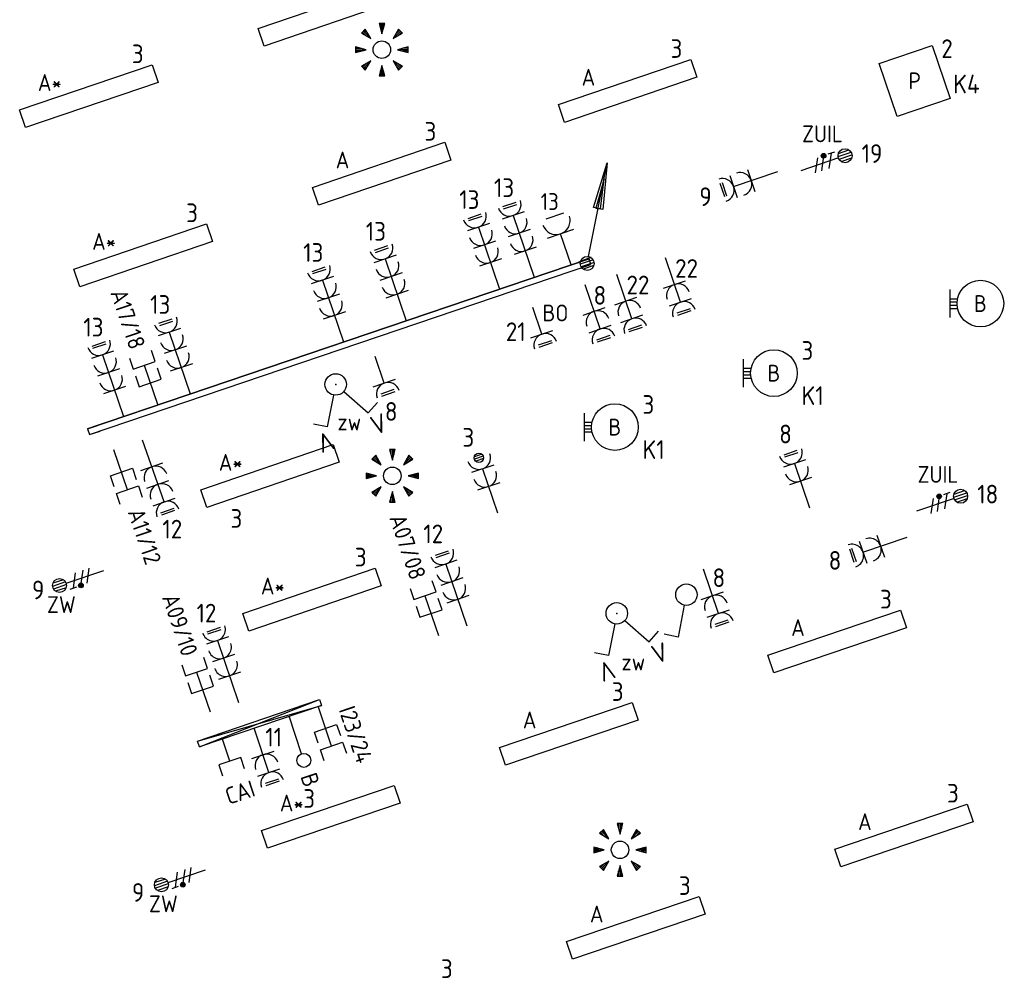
# Model space of a CAD drawing. Header units: millimetres. Extents: x 28812 to 120869, y 26747 to 104834.
# Tile 9 of 36: x 33944 to 44494, y 61670 to 71941. Entities that reach past the tile are written whole.
import ezdxf
from ezdxf.enums import TextEntityAlignment as Align

# ---------------------------------------------------------------- set-up
doc = ezdxf.new("R2010")
doc.units = ezdxf.units.MM
doc.header["$LTSCALE"] = 100
for name, color, linetype in [('EB62204-_ATTRIB', 2, 'Continuous'), ('EB63101-_ATTRIB', 2, 'Continuous'), ('EB63102-_ATTRIB', 2, 'Continuous'), ('EB6421--_ATTRIB', 2, 'Continuous'), ('EB6441--_ATTRIB', 2, 'Continuous'), ('EB6452--_ATTRIB', 2, 'Continuous'), ('EL6110--_CEN-NOODSTR', 3, 'Continuous'), ('EL61301-_KABELGOOT', 3, 'Continuous'), ('EL61303-_WANDGOOT', 3, 'Continuous'), ('EL62203-_KRACHT-WCD230', 3, 'Continuous'), ('EL62204-_KRACHT-ASP230', 3, 'Continuous'), ('EL6222--', 3, 'Continuous'), ('EL63101-_LICHT-ARM', 3, 'Continuous'), ('EL63102-_LICHT-SCH', 3, 'Continuous'), ('EL63103-_LICHT-WCD230V', 3, 'Continuous'), ('EL63106-_LICHT-WCDPLAF', 3, 'Continuous'), ('EL6421--_TELEFOON', 3, 'Continuous'), ('EL6441--_DATACOM', 3, 'Continuous'), ('EL6452--_CAI', 3, 'Continuous')]:
    doc.layers.add(name, color=color, linetype=linetype)
doc.styles.add('2_0', font='iso', dxfattribs={"height": 200})
doc.styles.add('ISO', font='iso.shx', dxfattribs={"height": 220})
doc.styles.add('NORATT', font='iso.shx')
doc.styles.add('NORDIM', font='isocp.shx')
doc.styles.add('STABICAD-018', font='ISOCP.SHX', dxfattribs={"height": 1.8})
doc.styles.get("Standard").update_dxf_attribs({"font": 'arial.ttf'})

# ---------------------------------------------------------------- blocks, each defined once
blk = doc.blocks.new('ES3G10')
for p, q in [((-3.25, -1.5), (-3.25, 1.5)), ((-3.25, 0.52), (-2.44, 0.52)), ((-3.25, 0.17), (-2.49, 0.17)), ((-3.25, -0.17), (-2.49, -0.17)), ((-3.25, -0.52), (-2.44, -0.52))]:
    blk.add_line(p, q)
blk.add_circle((0, 0), 2.5)
at = {"style": 'NORATT', "flags": 9}
blk.add_attdef('GELIJK', text='', height=1.8, dxfattribs=at).set_placement((3.5, 5), align=Align.MIDDLE_CENTER)
at = {"color": 6, "style": 'NORATT'}
for tag, flags, p in [('SCHAK', 8, (3.5, 2.75)), ('A_CODE', 8, (0, 0)), ('GROEP', 8, (-3.5, -2.75)), ('KAST', 9, (3.5, -2.75))]:
    blk.add_attdef(tag, text='', height=1.8, dxfattribs=dict(at, flags=flags)).set_placement(p, align=Align.MIDDLE)
blk = doc.blocks.new('EJ3P31')
at = {"color": 0}
blk.add_lwpolyline([(-7.5, -1), (-7.5, 1), (7.5, 1), (7.5, -1)], close=True, dxfattribs=at)
at = {"style": 'NORATT', "flags": 9}
blk.add_attdef('GELIJK', text='', height=1.8, dxfattribs=at).set_placement((3.5, 5), align=Align.MIDDLE_CENTER)
at = {"color": 0, "style": 'NORATT'}
for tag, flags, p in [('A_CODE', 8, (-3.5, 2.75)), ('SCHAK', 8, (3.5, 2.75)), ('GROEP', 8, (-3.5, -2.75)), ('KAST', 9, (3.5, -2.75))]:
    blk.add_attdef(tag, text='', height=1.8, dxfattribs=dict(at, flags=flags)).set_placement(p, align=Align.MIDDLE)
blk = doc.blocks.new('ES111352')
at = {"color": 0}
blk.add_line((0, 1.5), (0, -3), dxfattribs=at)
for points in [[(-1.25, 2.75), (-1.25, 1.5), (1.25, 1.5), (1.25, 2.75)], [(-1.25, 0.75), (-1.25, -0.5), (1.25, -0.5), (1.25, 0.75)]]:
    blk.add_lwpolyline(points, dxfattribs=at)
at = {"color": 0, "style": 'NORATT', "flags": 8}
blk.add_attdef('NUMMER1', text='', height=1.8, rotation=90, dxfattribs=at).set_placement((-1.5, 4.5), align=Align.MIDDLE_LEFT)
at = {"style": 'NORATT', "flags": 8}
blk.add_attdef('NUMMER', text='', height=1.8, rotation=90, dxfattribs=at).set_placement((1.5, 4.5), align=Align.MIDDLE_LEFT)
at = {"style": 'NORATT'}
for tag, flags, p in [('CODE', 9, (1, 3.5)), ('PANEEL', 9, (0, 3)), ('GRP', 8, (0, -5)), ('RUIMTE', 9, (0, -7.5))]:
    blk.add_attdef(tag, text='', height=1.8, dxfattribs=dict(at, flags=flags)).set_placement(p, align=Align.MIDDLE_LEFT)
at = {"style": 'NORATT', "flags": 8}
blk.add_attdef('M_CODE', text='', height=1.8, dxfattribs=at).set_placement((0, 0), align=Align.MIDDLE_CENTER)
blk = doc.blocks.new('ES652141')
for p, q in [((-0.2, 3.75), (-0.2, 3)), ((0, 3.75), (0, 2.25)), ((0.2, 3.75), (0.2, 3)), ((-2.79, 2.51), (-2.26, 1.98)), ((-2.65, 2.65), (-1.59, 1.59)), ((-2.51, 2.79), (-1.98, 2.26)), ((2.65, 2.65), (1.59, 1.59)), ((2.51, 2.79), (1.98, 2.26)), ((2.79, 2.51), (2.26, 1.98)), ((-3.75, 0.2), (-3, 0.2)), ((-3.75, 0), (-2.25, 0)), ((3.75, 0), (2.25, 0)), ((3.75, 0.2), (3, 0.2)), ((-3.75, -0.2), (-3, -0.2)), ((3.75, -0.2), (3, -0.2)), ((-2.79, -2.51), (-2.26, -1.98)), ((-2.65, -2.65), (-1.59, -1.59)), ((-2.51, -2.79), (-1.98, -2.26)), ((0, -3.75), (0, -2.25)), ((2.65, -2.65), (1.59, -1.59)), ((2.51, -2.79), (1.98, -2.26)), ((2.79, -2.51), (2.26, -1.98)), ((-0.2, -3.75), (-0.2, -3)), ((0.2, -3.75), (0.2, -3))]:
    blk.add_line(p, q)
for points in [[(-1.59, 1.59), (-2.37, 2.93), (-2.93, 2.37)], [(0, 2.25), (0.4, 3.75), (-0.4, 3.75)], [(1.59, 1.59), (2.93, 2.37), (2.37, 2.93)], [(-2.25, 0), (-3.75, 0.4), (-3.75, -0.4)], [(2.25, 0), (3.75, -0.4), (3.75, 0.4)], [(-1.59, -1.59), (-2.93, -2.37), (-2.37, -2.93)], [(0, -2.25), (-0.4, -3.75), (0.4, -3.75)], [(1.59, -1.59), (2.37, -2.93), (2.93, -2.37)]]:
    blk.add_lwpolyline(points, close=True)
blk.add_circle((0, 0), 1.25)
at = {"style": 'NORATT'}
blk.add_attdef('NUMMER', text='', height=1.8, dxfattribs=at).set_placement((0, 5), align=Align.MIDDLE)
for tag, flags, p in [('CODE', 9, (1, 3.5)), ('PANEEL', 9, (0, 3)), ('GRP', 8, (0, -5)), ('RUIMTE', 9, (0, -7.5))]:
    blk.add_attdef(tag, text='', height=1.8, dxfattribs=dict(at, flags=flags)).set_placement(p, align=Align.MIDDLE_LEFT)
at = {"style": 'NORATT', "flags": 8}
blk.add_attdef('M_CODE', text='', height=1.8, dxfattribs=at).set_placement((0, 0), align=Align.MIDDLE_CENTER)
blk = doc.blocks.new('ES3W1L')
for p, q in [((-0.75, 1.25), (0.75, 1.25)), ((1.25, 0), (-1.25, 0)), ((-0.75, 1), (0.75, 1)), ((0, 0), (0, -3))]:
    blk.add_line(p, q)
blk.add_arc((0, 1.25), 1.25, 180, 0)
at = {"style": 'NORATT'}
for tag, flags, p in [('VERMOGEN', 9, (-2.5, 3)), ('GROEP', 8, (0, 3)), ('SCHAK', 8, (2.5, 3)), ('GELIJK', 9, (5, 3)), ('KAST', 9, (7, 3)), ('TAL', 8, (2.5, 3))]:
    blk.add_attdef(tag, text='', height=1.8, rotation=90, dxfattribs=dict(at, flags=flags)).set_placement(p, align=Align.MIDDLE_CENTER)
at = {"style": 'NORATT', "flags": 8}
blk.add_attdef('DOEL', text='', height=1.8, rotation=90, dxfattribs=at).set_placement((-2.5, 3), align=Align.MIDDLE_LEFT)
at = {"style": 'NORATT', "flags": 9}
blk.add_attdef('M_CODE', text='', height=1.8, dxfattribs=at).set_placement((0, 0), align=Align.MIDDLE_CENTER)
blk = doc.blocks.new('EH100000')
at = {"linetype": 'ByBlock'}
for p, q in [((1, 0.5), (0, 0.5)), ((1, 0.5, 1), (0, 0.5, 1)), ((0, -0.5, 1), (1, -0.5, 1)), ((1, -0.5), (0, -0.5))]:
    blk.add_line(p, q, dxfattribs=at)
at = {"linetype": 'ByBlock', "invisible_edges": 15}
for points in [[(1, -0.5), (0, -0.5), (0, 0.5), (1, 0.5)], [(0, 0.5), (1, 0.5), (1, 0.5, 1), (0, 0.5, 1)], [(0, -0.5, 1), (1, -0.5, 1), (1, -0.5), (0, -0.5)]]:
    blk.add_3dface(points, dxfattribs=at)
at = {"linetype": 'ByBlock', "style": '2_0', "flags": 8}
blk.add_attdef('FUNCTIE', text='', height=0.5, dxfattribs=at).set_placement((0.5, 0), align=Align.MIDDLE)
at = {"linetype": 'ByBlock', "flags": 9}
blk.add_attdef('SCHOT', text='', height=0.5, dxfattribs=at).set_placement((0.5, 0), align=Align.MIDDLE)
blk = doc.blocks.new('WGE')
blk.add_lwpolyline([(-1, -0.5), (0, -0.5), (0, 0.5), (-1, 0.5)])
at = {"style": '2_0', "flags": 9}
for tag in ['HULPSTUK', 'SCHOT']:
    blk.add_attdef(tag, text='', height=0.5, dxfattribs=at).set_placement((0, 0), align=Align.MIDDLE)
blk = doc.blocks.new('ES3W2L')
for p, q in [((-0.75, 3.25), (0.75, 3.25)), ((-0.75, 3), (0.75, 3)), ((1.25, 2), (-1.25, 2)), ((0, 2), (0, -3)), ((1.25, 0), (-1.25, 0))]:
    blk.add_line(p, q)
for centre in [(0, 3.25), (0, 1.25)]:
    blk.add_arc(centre, 1.25, 180, 0)
at = {"style": 'NORATT'}
for tag, flags, p in [('VERMOGEN', 9, (-2.5, 5)), ('GROEP', 8, (0, 5)), ('SCHAK', 8, (2.5, 5)), ('GELIJKI', 9, (5, 5)), ('GELIJK', 9, (5, 5)), ('KAST', 9, (7, 5)), ('TAL', 8, (2.5, 5))]:
    blk.add_attdef(tag, text='', height=1.8, rotation=90, dxfattribs=dict(at, flags=flags)).set_placement(p, align=Align.MIDDLE_CENTER)
at = {"style": 'NORATT', "flags": 8}
blk.add_attdef('DOEL', text='', height=1.8, rotation=90, dxfattribs=at).set_placement((-2.5, 5), align=Align.MIDDLE_LEFT)
at = {"style": 'NORATT'}
for tag, height, flags, p in [('GROEPI', 1.8, 9, (0, 9.5)), ('CODE', 3.5, 8, (0, 4.5)), ('M_CODE', 1.8, 9, (0, 0)), ('VERMOGENI', 1.8, 9, (0, -9.5)), ('DOELI', 1.8, 9, (0, -11.5))]:
    blk.add_attdef(tag, text='', height=height, dxfattribs=dict(at, flags=flags)).set_placement(p, align=Align.MIDDLE_CENTER)
blk = doc.blocks.new('ES3S1')
blk.add_lwpolyline([(0.58, 1), (2.31, 4), (3.61, 3.25)])
blk.add_circle((0, 0), 1.15)
at = {"style": 'NORATT'}
for tag, flags, p in [('SCHAK', 8, (3, 5.5)), ('KAST', 9, (-3, 0.5)), ('M_CODE', 9, (0, 0)), ('DOEL', 9, (-3, -2)), ('GROEP', 9, (-3, -4.5))]:
    blk.add_attdef(tag, text='', height=1.8, dxfattribs=dict(at, flags=flags)).set_placement(p, align=Align.MIDDLE_CENTER)
blk = doc.blocks.new('ES3W2P')
at = {"color": 0}
for p, q in [((0.5, 3.25), (-0.5, 3.25)), ((0.43, 3.5), (-0.43, 3.5)), ((0.43, 3), (-0.43, 3)), ((1.25, 2), (-1.25, 2)), ((0, 2), (0, -3)), ((1.25, 0), (-1.25, 0))]:
    blk.add_line(p, q, dxfattribs=at)
blk.add_circle((0, 3.25), 0.5, dxfattribs=at)
for centre in [(0, 3.25), (0, 1.25)]:
    blk.add_arc(centre, 1.25, 180, 0, dxfattribs=at)
at = {"color": 0, "style": 'NORATT'}
for tag, flags, p in [('VERMOGEN', 9, (-2.5, 4.5)), ('GROEP', 8, (0, 5.5)), ('KAST', 9, (2.5, 4.5)), ('SCHAK', 8, (-1.5, -1.5)), ('TAL', 8, (1.59, -1.64))]:
    blk.add_attdef(tag, text='', height=1.8, rotation=90, dxfattribs=dict(at, flags=flags)).set_placement(p, align=Align.MIDDLE)
at = {"style": 'NORATT', "width": 0.7, "flags": 8}
blk.add_attdef('DOEL', text='', height=1.8, rotation=90, dxfattribs=at).set_placement((-2.5, 5.5), align=Align.MIDDLE_LEFT)
at = {"style": 'NORATT', "flags": 9}
blk.add_attdef('GELIJK', text='', height=1.8, rotation=90, dxfattribs=at).set_placement((5, 5.5), align=Align.MIDDLE_CENTER)
blk.add_attdef('M_CODE', text='', height=1.8, dxfattribs=at).set_placement((0, 0), align=Align.MIDDLE_CENTER)
blk = doc.blocks.new('EJ3P13')
at = {"color": 0}
blk.add_lwpolyline([(-3, -3), (-3, 3), (3, 3), (3, -3)], close=True, dxfattribs=at)
at = {"style": 'NORATT', "flags": 9}
blk.add_attdef('GELIJK', text='', height=1.8, dxfattribs=at).set_placement((3.5, 5), align=Align.MIDDLE_CENTER)
at = {"color": 0, "style": 'NORATT'}
for tag, flags, p in [('SCHAK', 8, (3.5, 4.75)), ('A_CODE', 8, (0, 0)), ('GROEP', 8, (-3.5, -4.75)), ('KAST', 9, (3.5, -4.75))]:
    blk.add_attdef(tag, text='', height=1.8, dxfattribs=dict(at, flags=flags)).set_placement(p, align=Align.MIDDLE)
blk = doc.blocks.new('ES3W3L')
at = {"color": 2}
for p, q in [((-0.75, 5.25), (0.75, 5.25)), ((-0.75, 5), (0.75, 5))]:
    blk.add_line(p, q, dxfattribs=at)
at = {"color": 0}
for p, q in [((1.25, 4), (-1.25, 4)), ((0, 4), (0, -3)), ((1.25, 2), (-1.25, 2)), ((1.25, 0), (-1.25, 0))]:
    blk.add_line(p, q, dxfattribs=at)
for centre in [(0, 5.25), (0, 3.25), (0, 1.25)]:
    blk.add_arc(centre, 1.25, 180, 0, dxfattribs=at)
at = {"style": 'NORATT'}
for tag, flags, p in [('VERMOGEN', 9, (-2.5, 7)), ('GROEP', 8, (0, 7)), ('SCHAK', 8, (2.5, 7)), ('GELIJK', 9, (5, 7)), ('KAST', 9, (7, 7)), ('TAL', 8, (2.5, 7))]:
    blk.add_attdef(tag, text='', height=1.8, rotation=90, dxfattribs=dict(at, flags=flags)).set_placement(p, align=Align.MIDDLE_CENTER)
at = {"style": 'NORATT', "flags": 8}
blk.add_attdef('DOEL', text='', height=1.8, rotation=90, dxfattribs=at).set_placement((-2.5, 7), align=Align.MIDDLE_LEFT)
at = {"style": 'NORATT', "flags": 9}
blk.add_attdef('M_CODE', text='', height=1.8, dxfattribs=at).set_placement((0, 0), align=Align.MIDDLE_CENTER)
blk = doc.blocks.new('ES111309')
at = {"color": 0}
blk.add_line((0, -0.5), (0, -3), dxfattribs=at)
blk.add_lwpolyline([(-1.25, 0.75), (-1.25, -0.5), (1.25, -0.5), (1.25, 0.75)], dxfattribs=at)
at = {"color": 0, "style": 'NORATT', "flags": 8}
for tag, p in [('NUMMER', (0, 6)), ('CODE', (0, 3))]:
    blk.add_attdef(tag, text='', height=1.8, dxfattribs=at).set_placement(p, align=Align.MIDDLE)
at = {"style": 'NORATT'}
for tag, flags, p in [('PANEEL', 9, (0, 3)), ('GRP', 8, (0, -5)), ('RUIMTE', 9, (0, -7.5))]:
    blk.add_attdef(tag, text='', height=1.8, dxfattribs=dict(at, flags=flags)).set_placement(p, align=Align.MIDDLE_LEFT)
at = {"style": 'NORATT', "flags": 8}
blk.add_attdef('M_CODE', text='', height=1.8, dxfattribs=at).set_placement((0, 0), align=Align.MIDDLE_CENTER)
blk = doc.blocks.new('ES4X4')
at = {"color": 0}
blk.add_line((0, 1.25), (0, -3), dxfattribs=at)
blk.add_circle((0, 2), 0.75, dxfattribs=at)
at = {"color": 0, "style": 'NORATT', "flags": 8}
for tag, p in [('NUMMER', (0, 3.5)), ('CODE', (-2.75, -1.25))]:
    blk.add_attdef(tag, text='', height=1.8, rotation=90, dxfattribs=at).set_placement(p, align=Align.MIDDLE_LEFT)
at = {"style": 'NORATT', "flags": 9}
for tag, p in [('M_CODE', (0, 0)), ('PANEEL', (0, -2.5)), ('GRP', (0, -5)), ('MERK', (0, -7.5)), ('AANGEP', (0, -10)), ('INSTAL', (0, -12.5)), ('TYPE', (0, -17.5))]:
    blk.add_attdef(tag, text='', height=1.8, dxfattribs=at).set_placement(p, align=Align.MIDDLE_CENTER)
blk.add_attdef('RUIMTE', text='', height=1.8, dxfattribs=at).set_placement((0, -7.5), align=Align.MIDDLE_LEFT)
blk = doc.blocks.new('ES3X5')
at = {"color": 0}
for p, q in [((-0.45, 1.4), (-0.45, 2.6)), ((-0.15, 1.27), (-0.15, 2.73)), ((0.15, 1.27), (0.15, 2.73)), ((0.45, 1.4), (0.45, 2.6)), ((0, 1.25), (0, -3))]:
    blk.add_line(p, q, dxfattribs=at)
at = {"color": 1}
for p, q in [((-0.88, -0.38), (-0.88, 0.01)), ((-0.78, -0.42), (-0.78, 0.06)), ((-0.73, 1.04), (-0.73, 0.3)), ((-0.73, 0.67), (0.73, -0.07)), ((-0.69, -0.42), (-0.69, 0.06)), ((-0.59, -0.38), (-0.59, 0.01)), ((-0.73, -0.18), (0.73, -0.92)), ((-0.73, -0.88), (0.73, -1.62))]:
    blk.add_line(p, q, dxfattribs=at)
at = {"color": 0}
blk.add_circle((0, 2), 0.75, dxfattribs=at)
at = {"color": 1}
blk.add_circle((-0.73, -0.18), 0.245, dxfattribs=at)
at = {"style": 'NORATT'}
for tag, flags, p in [('VERMOGEN', 9, (-2.5, 4.5)), ('GROEP', 8, (0, 4.5)), ('SCHAK', 8, (2.5, 4.5)), ('KAST', 9, (7, 4.5)), ('DOEL', 8, (-2.5, 1))]:
    blk.add_attdef(tag, text='', height=1.8, rotation=90, dxfattribs=dict(at, flags=flags)).set_placement(p, align=Align.MIDDLE_LEFT)
for tag, flags, p in [('GELIJK', 9, (5, 4.5)), ('TAL', 8, (2.5, 4.5))]:
    blk.add_attdef(tag, text='', height=1.8, rotation=90, dxfattribs=dict(at, flags=flags)).set_placement(p, align=Align.MIDDLE_CENTER)
at = {"style": 'NORATT', "flags": 9}
blk.add_attdef('M_CODE', text='', height=1.8, dxfattribs=at).set_placement((0, 0), align=Align.MIDDLE_CENTER)
blk = doc.blocks.new('ES3SZ')
at = {"color": 0}
for points in [[(-0.58, 1), (-2.31, 4), (-3.61, 3.25)], [(0.58, 1), (2.31, 4), (3.61, 3.25)]]:
    blk.add_lwpolyline(points, dxfattribs=at)
blk.add_circle((0, 0), 1.15, dxfattribs=at)
blk.add_point((0, 0), dxfattribs=at)
blk.add_point((0, 0), dxfattribs=at)
at = {"color": 2, "style": 'ISO'}
blk.add_text('V', height=2, rotation=180, dxfattribs=at).set_placement((-3, 5.5), align=Align.MIDDLE_CENTER)
blk.add_text('V', height=2, dxfattribs=at).set_placement((3, 5.5), align=Align.MIDDLE_CENTER)
at = {"style": 'NORATT'}
for tag, flags, p in [('SCHAK', 8, (3, 5.5)), ('KAST', 9, (-3, 0.5)), ('M_CODE', 8, (0, 0)), ('DOEL', 9, (-3, -2)), ('GROEP', 9, (-3, -4.5))]:
    blk.add_attdef(tag, text='', height=1.8, dxfattribs=dict(at, flags=flags)).set_placement(p, align=Align.MIDDLE_CENTER)
for tag, flags, p in [('CODE', 9, (1, 3.5)), ('PANEEL', 9, (0, 3)), ('GRP', 8, (0, -5)), ('RUIMTE', 9, (0, -7.5))]:
    blk.add_attdef(tag, text='', height=1.8, dxfattribs=dict(at, flags=flags)).set_placement(p, align=Align.MIDDLE_LEFT)
blk = doc.blocks.new('ES111201')
at = {"color": 0}
for p, q in [((0.38, 0.65), (5.5, 9.53)), ((0.73, 0.15), (-0.73, 0.15)), ((0.6, 0.45), (-0.6, 0.45)), ((0.73, -0.15), (-0.73, -0.15)), ((0.6, -0.45), (-0.6, -0.45))]:
    blk.add_line(p, q, dxfattribs=at)
for points in [[(2.57, 5.45), (5.5, 9.53), (3.43, 4.95)], [(3.22, 5.07), (4.63, 8.01), (2.78, 5.32)]]:
    blk.add_lwpolyline(points, close=True, dxfattribs=at)
blk.add_circle((0, 0), 0.75, dxfattribs=at)
at = {"style": 'NORATT', "flags": 9}
for tag in ['GELIJKI', 'TAL']:
    blk.add_attdef(tag, text='', height=1.8, rotation=90, dxfattribs=at).set_placement((5, 11.28), align=Align.MIDDLE_CENTER)
at = {"style": 'NORATT'}
for tag, height, flags, p in [('GROEPI', 1.8, 9, (0, 9.5)), ('GROEP', 1.8, 8, (0, 7.5)), ('CODE', 3.5, 8, (0, 4.5)), ('M_CODE', 1.8, 8, (0, 0)), ('KAST', 1.8, 9, (0, -3.5)), ('VERMOGEN', 1.8, 9, (0, -5.5)), ('DOEL', 1.8, 9, (0, -7.5)), ('VERMOGENI', 1.8, 9, (0, -9.5)), ('DOELI', 1.8, 9, (0, -11.5))]:
    blk.add_attdef(tag, text='', height=height, dxfattribs=dict(at, flags=flags)).set_placement(p, align=Align.MIDDLE_CENTER)
blk = doc.blocks.new('111304CP')
at = {"color": 0, "linetype": 'Continuous'}
blk.add_line((1, 6.5), (-1, 6.5), dxfattribs=at)
blk = doc.blocks.new('*U43')
at = {"color": 0, "linetype": 'Continuous'}
for p, q in [((-1.5, 4.5), (1.5, 4.5)), ((0, 1), (0, 4.5))]:
    blk.add_line(p, q, dxfattribs=at)
blk.add_arc((0, 6), 1.5, 180, 0, dxfattribs=at)
blk.add_blockref('111304CP', (0, 0), dxfattribs=at)
at = {"color": 0, "linetype": 'Continuous', "style": 'STABICAD-018'}
for tag, p in [('PANEL', (0, 11.5)), ('CIRCUIT', (0, 8.5)), ('SUBCIRCUIT', (4.5, 8.5)), ('ARTICLECODE', (0, 0))]:
    blk.add_attdef(tag, text='', height=1.8, dxfattribs=at).set_placement(p, align=Align.MIDDLE)
at = {"color": 0, "linetype": 'Continuous', "style": 'STABICAD-018', "flags": 1}
blk.add_attdef('POWERCODE', text='', height=1.8, dxfattribs=at).set_placement((13, 8.5), align=Align.MIDDLE)

msp = doc.modelspace()

# ---------------------------------------------------------------- linework, layer by layer
at = {"layer": 'EL61303-_WANDGOOT'}
for p, q in [((35849, 64211), (37158, 64656)), ((35849, 64211), (37179, 64594)), ((35870, 64149), (37158, 64656)), ((37179, 64594), (35870, 64149)), ((37158, 64656), (37179, 64594)), ((35870, 64149), (35849, 64211))]:
    msp.add_line(p, q, dxfattribs=at)

# ---------------------------------------------------------------- block references
at = {"layer": 'EL6110--_CEN-NOODSTR'}
for p, xscale, yscale, zscale, rotation in [((41782, 70219), 100, 100, 100, 108.7499999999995), ((43169, 66301), 99.99999999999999, 99.99999999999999, 99.99999999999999, 108.7500000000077)]:
    msp.add_blockref('ES3W2L', p, dxfattribs=dict(at, xscale=xscale, yscale=yscale, zscale=zscale, rotation=rotation))
at = {"layer": 'EL61301-_KABELGOOT', "xscale": 99.99999999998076, "yscale": 99.99999999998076, "zscale": 99.99999999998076, "rotation": 18.75000000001}
msp.add_blockref('ES111201', (40025, 69330, -120), dxfattribs=at)
at = {"layer": 'EL61303-_WANDGOOT', "yscale": 65}
for name, p, xscale, zscale, rotation in [('EH100000', (40055, 69350, -120), 5674.999999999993, 120, 198.7499999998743), ('WGE', (40055, 69350, -120), 119.9999999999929, 119.9999999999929, 18.74999999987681), ('WGE', (34681, 67526, -120), 120.0000000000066, 120.0000000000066, 198.7499999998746)]:
    msp.add_blockref(name, p, dxfattribs=dict(at, xscale=xscale, zscale=zscale, rotation=rotation))
at = {"layer": 'EL62204-_KRACHT-ASP230'}
ref = msp.add_blockref('ES3X5', (42598, 70420, -16800), dxfattribs=dict(at, xscale=100.0000000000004, yscale=100.0000000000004, zscale=100.0000000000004, rotation=288.749999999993))
ref.add_attrib('DOEL', 'ZUIL', dxfattribs={"layer": 'EB62204-_ATTRIB', "color": 1, "height": 180, "style": 'NORATT', "flags": 8}).set_placement((42327, 70718, -16800), align=Align.MIDDLE_LEFT)
ref = msp.add_blockref('ES3X5', (43837, 66771, -16800), dxfattribs=dict(at, xscale=100.0000000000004, yscale=100.0000000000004, zscale=100.0000000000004, rotation=288.749999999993))
ref.add_attrib('DOEL', 'ZUIL', dxfattribs={"layer": 'EB62204-_ATTRIB', "color": 1, "height": 180, "style": 'NORATT', "flags": 8}).set_placement((43565, 67069, -16800), align=Align.MIDDLE_LEFT)
ref = msp.add_blockref('ES3X5', (34560, 65943, -16800), dxfattribs=dict(at, xscale=100, yscale=100, zscale=100, rotation=108.7500000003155))
ref.add_attrib('DOEL', 'ZW', dxfattribs={"layer": 'EB62204-_ATTRIB', "color": 1, "height": 180, "style": 'NORATT', "flags": 8}).set_placement((34545, 65674, -16800), align=Align.MIDDLE_RIGHT)
ref = msp.add_blockref('ES3X5', (35652, 62736, -16800), dxfattribs=dict(at, xscale=99.99999999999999, yscale=99.99999999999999, zscale=99.99999999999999, rotation=108.7500000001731))
ref.add_attrib('DOEL', 'ZW', dxfattribs={"layer": 'EB62204-_ATTRIB', "color": 1, "height": 180, "style": 'NORATT', "flags": 8}).set_placement((35638, 62468, -16800), align=Align.MIDDLE_RIGHT)
at = {"layer": 'EL6222--', "linetype": 'Continuous'}
ref = msp.add_blockref('*U43', (39885, 69221), dxfattribs=dict(at, xscale=100, yscale=100, zscale=100, rotation=18.75000000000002))
ref.add_attrib('CIRCUIT', '13', dxfattribs={"layer": '0', "color": 1, "linetype": 'Continuous', "height": 180, "style": 'STABICAD-018'}).set_placement((39623, 69993), align=Align.MIDDLE)
at = {"layer": 'EL63101-_LICHT-ARM'}
ref = msp.add_blockref('EJ3P31', (37241, 71995), dxfattribs=dict(at, xscale=100, yscale=100, zscale=100, rotation=18.80000000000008))
ref.add_attrib('A_CODE', 'A', dxfattribs={"layer": 'EB63101-_ATTRIB', "color": 1, "height": 180, "style": 'NORATT', "flags": 8}).set_placement((36821, 72142), align=Align.MIDDLE)
at = {"layer": 'EL63101-_LICHT-ARM', "xscale": 75, "yscale": 75, "zscale": 75}
for p in [(37825, 71620, -16800), (37937, 67054, -16800), (40377, 63046, -16800)]:
    msp.add_blockref('ES652141', p, dxfattribs=at)
at = {"layer": 'EL63101-_LICHT-ARM'}
ref = msp.add_blockref('EJ3P13', (43534, 71286), dxfattribs=dict(at, xscale=99.99999999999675, yscale=99.99999999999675, zscale=99.99999999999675, rotation=18.74999999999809))
ref.add_attrib('A_CODE', 'P', dxfattribs={"layer": 'EB63101-_ATTRIB', "color": 1, "height": 180, "style": 'NORATT', "flags": 8}).set_placement((43534, 71286), align=Align.MIDDLE)
ref = msp.add_blockref('EJ3P31', (34686, 71121), dxfattribs=dict(at, xscale=100.0000000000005, yscale=100.0000000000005, zscale=100.0000000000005, rotation=18.79999999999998))
ref.add_attrib('A_CODE', 'A*', dxfattribs={"layer": 'EB63101-_ATTRIB', "color": 1, "height": 180, "style": 'NORATT', "flags": 8}).set_placement((34267, 71268), align=Align.MIDDLE)
ref = msp.add_blockref('EJ3P31', (40458, 71178), dxfattribs=dict(at, xscale=100, yscale=100, zscale=100, rotation=18.80000000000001))
ref.add_attrib('A_CODE', 'A', dxfattribs={"layer": 'EB63101-_ATTRIB', "color": 1, "height": 180, "style": 'NORATT', "flags": 8}).set_placement((40038, 71325), align=Align.MIDDLE)
ref = msp.add_blockref('EJ3P31', (37823, 70291), dxfattribs=dict(at, xscale=99.99999999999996, yscale=99.99999999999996, zscale=99.99999999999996, rotation=18.80000000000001))
ref.add_attrib('A_CODE', 'A', dxfattribs={"layer": 'EB63101-_ATTRIB', "color": 1, "height": 180, "style": 'NORATT', "flags": 8}).set_placement((37403, 70439), align=Align.MIDDLE)
ref = msp.add_blockref('EJ3P31', (35268, 69417), dxfattribs=dict(at, xscale=100.0000000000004, yscale=100.0000000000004, zscale=100.0000000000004, rotation=18.79999999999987))
ref.add_attrib('A_CODE', 'A*', dxfattribs={"layer": 'EB63101-_ATTRIB', "color": 1, "height": 180, "style": 'NORATT', "flags": 8}).set_placement((34848, 69565), align=Align.MIDDLE)
ref = msp.add_blockref('ES3G10', (44238, 68900), dxfattribs=dict(at, xscale=100, yscale=100, zscale=100))
ref.add_attrib('A_CODE', 'B', dxfattribs={"layer": 'EB63101-_ATTRIB', "color": 1, "height": 180, "style": 'NORATT', "flags": 8}).set_placement((44238, 68900), align=Align.MIDDLE)
ref = msp.add_blockref('ES3G10', (42025, 68154, -14400), dxfattribs=dict(at, xscale=100, yscale=100, zscale=100))
ref.add_attrib('A_CODE', 'B', dxfattribs={"layer": 'EB63101-_ATTRIB', "color": 1, "height": 180, "style": 'NORATT', "flags": 8}).set_placement((42025, 68154, -14400), align=Align.MIDDLE)
ref = msp.add_blockref('ES3G10', (40321, 67576, -14400), dxfattribs=dict(at, xscale=100, yscale=100, zscale=100))
ref.add_attrib('A_CODE', 'B', dxfattribs={"layer": 'EB63101-_ATTRIB', "color": 1, "height": 180, "style": 'NORATT', "flags": 8}).set_placement((40321, 67576, -14400), align=Align.MIDDLE)
ref = msp.add_blockref('EJ3P31', (36626, 67052), dxfattribs=dict(at, xscale=99.99999999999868, yscale=99.99999999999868, zscale=99.99999999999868, rotation=18.99999999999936))
ref.add_attrib('A_CODE', 'A*', dxfattribs={"layer": 'EB63101-_ATTRIB', "color": 1, "height": 180, "style": 'NORATT', "flags": 8}).set_placement((36205, 67198), align=Align.MIDDLE)
ref = msp.add_blockref('EJ3P31', (37077, 65727), dxfattribs=dict(at, xscale=99.99999999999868, yscale=99.99999999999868, zscale=99.99999999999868, rotation=18.99999999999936))
ref.add_attrib('A_CODE', 'A*', dxfattribs={"layer": 'EB63101-_ATTRIB', "color": 1, "height": 180, "style": 'NORATT', "flags": 8}).set_placement((36656, 65873), align=Align.MIDDLE)
ref = msp.add_blockref('EJ3P31', (42702, 65279), dxfattribs=dict(at, xscale=99.99999999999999, yscale=99.99999999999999, zscale=99.99999999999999, rotation=18.7))
ref.add_attrib('A_CODE', 'A', dxfattribs={"layer": 'EB63101-_ATTRIB', "color": 1, "height": 180, "style": 'NORATT', "flags": 8}).set_placement((42283, 65428), align=Align.MIDDLE)
ref = msp.add_blockref('EJ3P31', (39828, 64289), dxfattribs=dict(at, xscale=100.0000000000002, yscale=100.0000000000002, zscale=100.0000000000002, rotation=18.7))
ref.add_attrib('A_CODE', 'A', dxfattribs={"layer": 'EB63101-_ATTRIB', "color": 1, "height": 180, "style": 'NORATT', "flags": 8}).set_placement((39408, 64438), align=Align.MIDDLE)
ref = msp.add_blockref('EJ3P31', (37279, 63400), dxfattribs=dict(at, xscale=99.9999999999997, yscale=99.9999999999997, zscale=99.9999999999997, rotation=18.70000000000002))
ref.add_attrib('A_CODE', 'A*', dxfattribs={"layer": 'EB63101-_ATTRIB', "color": 1, "height": 180, "style": 'NORATT', "flags": 8}).set_placement((36859, 63548), align=Align.MIDDLE)
ref = msp.add_blockref('EJ3P31', (43419, 63200), dxfattribs=dict(at, xscale=100.0000000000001, yscale=100.0000000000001, zscale=100.0000000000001, rotation=18.70000000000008))
ref.add_attrib('A_CODE', 'A', dxfattribs={"layer": 'EB63101-_ATTRIB', "color": 1, "height": 180, "style": 'NORATT', "flags": 8}).set_placement((43000, 63348), align=Align.MIDDLE)
ref = msp.add_blockref('EJ3P31', (40547, 62210), dxfattribs=dict(at, xscale=100.0000000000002, yscale=100.0000000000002, zscale=100.0000000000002, rotation=18.70000000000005))
ref.add_attrib('A_CODE', 'A', dxfattribs={"layer": 'EB63101-_ATTRIB', "color": 1, "height": 180, "style": 'NORATT', "flags": 8}).set_placement((40127, 62359), align=Align.MIDDLE)
at = {"layer": 'EL63102-_LICHT-SCH'}
ref = msp.add_blockref('ES3SZ', (37330, 68033), dxfattribs=dict(at, xscale=100.0000000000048, yscale=100.0000000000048, zscale=100.0000000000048, rotation=198.7499999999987))
ref.add_attrib('SCHAK', 'zw', dxfattribs={"layer": 'EB63102-_ATTRIB', "color": 1, "height": 180, "style": 'NORATT', "flags": 8}).set_placement((37476, 67630), align=Align.MIDDLE_CENTER)
at = {"layer": 'EL63102-_LICHT-SCH', "xscale": 100, "yscale": 100, "zscale": 100, "rotation": 198.7500000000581}
msp.add_blockref('ES3S1', (41088, 65780, -15600), dxfattribs=at)
at = {"layer": 'EL63102-_LICHT-SCH'}
ref = msp.add_blockref('ES3SZ', (40342, 65580, -15600), dxfattribs=dict(at, xscale=100, yscale=100, zscale=100, rotation=198.7500000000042))
ref.add_attrib('SCHAK', 'zw', dxfattribs={"layer": 'EB63102-_ATTRIB', "color": 1, "height": 180, "style": 'NORATT', "flags": 8}).set_placement((40519, 65059, -15600), align=Align.MIDDLE_CENTER)
at = {"layer": 'EL63103-_LICHT-WCD230V'}
for name, p, xscale, yscale, zscale, rotation in [('ES3W3L', (39360, 69465, -570), 100, 100, 100, 18.74999999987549), ('ES3W3L', (38988, 69339, -120), 100, 100, 100, 18.74999999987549), ('ES3W3L', (37987, 68999, -120), 100, 100, 100, 18.74999999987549), ('ES3W2L', (40960, 69104), 99.99999999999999, 99.99999999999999, 99.99999999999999, 198.7500000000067), ('ES3W3L', (37316, 68772, -570), 100, 100, 100, 18.74999999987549), ('ES3W2L', (40439, 68927), 99.99999999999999, 99.99999999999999, 99.99999999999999, 198.7500000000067), ('ES3W2L', (40099, 68817), 99.99999999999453, 99.99999999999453, 99.99999999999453, 198.7500000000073), ('ES3W3L', (35676, 68215, -120), 100, 100, 100, 18.74999999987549), ('ES3W3L', (34960, 67972, -570), 100, 100, 100, 18.74999999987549), ('ES3W1L', (37851, 68048), 100.0000000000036, 100.0000000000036, 100.0000000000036, 198.7510108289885), ('ES3W3L', (35360, 67152), 100, 100, 100, 199.2500000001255), ('ES3W2L', (42309, 66996, -16800), 100.0000000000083, 100.0000000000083, 100.0000000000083, 18.75000000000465), ('ES3W3L', (38638, 65730), 99.99999999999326, 99.99999999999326, 99.99999999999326, 18.74999999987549), ('ES3W2L', (41366, 65769), 100.0000000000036, 100.0000000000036, 100.0000000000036, 198.7499999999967), ('ES3W3L', (36192, 64911), 100, 100, 100, 18.74999999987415), ('ES3W2L', (36551, 64066), 100.0000000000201, 100.0000000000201, 100.0000000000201, 198.2595760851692)]:
    msp.add_blockref(name, p, dxfattribs=dict(at, xscale=xscale, yscale=yscale, zscale=zscale, rotation=rotation))
ref = msp.add_blockref('ES3W1L', (39538, 68572), dxfattribs=dict(at, xscale=99.99999999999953, yscale=99.99999999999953, zscale=99.99999999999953, rotation=198.7499999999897))
ref.add_attrib('DOEL', 'BO', dxfattribs={"layer": '0', "color": 1, "height": 180, "style": 'NORATT', "flags": 8}).set_placement((39546, 68799), align=Align.MIDDLE_LEFT)
at = {"layer": 'EL63106-_LICHT-WCDPLAF', "xscale": 100, "yscale": 100, "zscale": 100, "rotation": 18.75000000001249}
msp.add_blockref('ES3W2P', (38969, 66940, -15750), dxfattribs=at)
at = {"layer": 'EL6421--_TELEFOON'}
ref = msp.add_blockref('ES4X4', (36926, 64195), dxfattribs=dict(at, xscale=100.0000000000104, yscale=100.0000000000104, zscale=100.0000000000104, rotation=198.2095760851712))
ref.add_attrib('NUMMER', 'B', dxfattribs={"layer": 'EB6421--_ATTRIB', "color": 1, "height": 180, "rotation": 288.2096, "style": 'NORATT', "flags": 8}).set_placement((37035, 63862), align=Align.MIDDLE_LEFT)
at = {"layer": 'EL6441--_DATACOM'}
ref = msp.add_blockref('ES111352', (35327, 68096, -570), dxfattribs=dict(at, xscale=99.99999999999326, yscale=99.99999999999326, zscale=99.99999999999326, rotation=18.74999999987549))
ref.add_attrib('NUMMER1', 'A17/18', dxfattribs={"layer": 'EB6441--_ATTRIB', "color": 1, "height": 180, "rotation": 288.75, "style": 'NORATT', "flags": 8}).set_placement((35210, 68422, -1620), align=Align.MIDDLE_RIGHT)
ref = msp.add_blockref('ES111352', (35051, 67047, -240), dxfattribs=dict(at, xscale=-99.99999999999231, yscale=100, zscale=100, rotation=198.7499999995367))
ref.add_attrib('NUMMER1', 'A11/12', dxfattribs={"layer": 'EB6441--_ATTRIB', "color": 1, "height": 180, "rotation": 288.75, "style": 'NORATT', "flags": 8}).set_placement((35381, 66114, -240), align=Align.MIDDLE_RIGHT)
ref = msp.add_blockref('ES111352', (38335, 65627), dxfattribs=dict(at, xscale=100.0000000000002, yscale=100.0000000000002, zscale=100.0000000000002, rotation=18.74999999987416))
ref.add_attrib('NUMMER1', 'A07/08', dxfattribs={"layer": 'EB6441--_ATTRIB', "color": 1, "height": 180, "rotation": 288.75, "style": 'NORATT', "flags": 8}).set_placement((38217, 65953), align=Align.MIDDLE_RIGHT)
ref = msp.add_blockref('ES111352', (35888, 64808), dxfattribs=dict(at, xscale=100.0000000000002, yscale=100.0000000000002, zscale=100.0000000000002, rotation=18.74999999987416))
ref.add_attrib('NUMMER1', 'A09/10', dxfattribs={"layer": 'EB6441--_ATTRIB', "color": 1, "height": 180, "rotation": 288.75, "style": 'NORATT', "flags": 8}).set_placement((35771, 65134), align=Align.MIDDLE_RIGHT)
ref = msp.add_blockref('ES111352', (37238, 64301), dxfattribs=dict(at, xscale=-99.99999999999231, yscale=100, zscale=100, rotation=198.7499999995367))
ref.add_attrib('NUMMER1', 'I23/24', dxfattribs={"layer": 'EB6441--_ATTRIB', "color": 1, "height": 180, "rotation": 288.75, "style": 'NORATT', "flags": 8}).set_placement((37645, 63986), align=Align.MIDDLE_RIGHT)
at = {"layer": 'EL6452--_CAI'}
ref = msp.add_blockref('ES111309', (36211, 63948, -750), dxfattribs=dict(at, xscale=100.0000000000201, yscale=100.0000000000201, zscale=100.0000000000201, rotation=198.2595760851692))
ref.add_attrib('CODE', 'CAI', dxfattribs={"layer": 'EB6452--_ATTRIB', "color": 1, "height": 180, "rotation": 18.2596, "style": 'NORATT', "flags": 8}).set_placement((36305, 63663, -750), align=Align.MIDDLE)

# ---------------------------------------------------------------- texts
at = {"layer": 'EL62203-_KRACHT-WCD230', "color": 7, "style": 'NORDIM'}
for s, p in [('19', (42965, 70407, -33400)), ('13', (39026, 70041, -35430)), ('13', (38654, 69914, -34980)), ('9', (41226, 69945, -19200)), ('13', (37653, 69574, -34980)), ('13', (36982, 69347, -35430)), ('22', (40967, 69176, -3450)), ('22', (40446, 68999, -3450)), ('8', (40093, 68888, -19200)), ('13', (35342, 68790, -34980)), ('13', (34626, 68547, -35430)), ('21', (39153, 68498, -850)), ('8', (37857, 67644, 14400)), ('3', (38688, 67366, -35430)), ('8', (42082, 67402, -35200)), ('18', (44204, 66758, -33400)), ('12', (35473, 66383, -35430)), ('12', (38269, 66332, -35430)), ('8', (42612, 66048)), ('8', (41368, 65862, -19200)), ('9', (34076, 65731, -19200)), ('12', (35839, 65483, -35430)), ('11', (36576, 64154, -18750)), ('9', (35147, 62490, -19200))]:
    msp.add_text(s, height=200, dxfattribs=at).set_placement(p)
at = {"layer": 'EL63101-_LICHT-ARM', "color": 1, "style": 'NORDIM'}
for s, p in [('3', (35146, 71475, -17580)), ('3', (40918, 71532, -17580)), ('2', (43819, 71531, -16800)), ('K4', (43946, 71152, -16800)), ('3', (38282, 70645, -17580)), ('3', (35728, 69772, -17580)), ('3', (42321, 68297, -16800)), ('K1', (42321, 67813, -16800)), ('3', (40617, 67718, -16800)), ('K1', (40617, 67235, -16800)), ('3', (36203, 66497)), ('3', (37535, 66083, -17580)), ('3', (43162, 65632, -17580)), ('3', (40288, 64642, -17580)), ('3', (43880, 63553, -17580)), ('3', (36983, 63496, -17580)), ('3', (41007, 62563, -17580)), ('3', (38458, 61673, -17580))]:
    msp.add_text(s, height=200, dxfattribs=at).set_placement(p)

doc.saveas('drawing.dxf')
